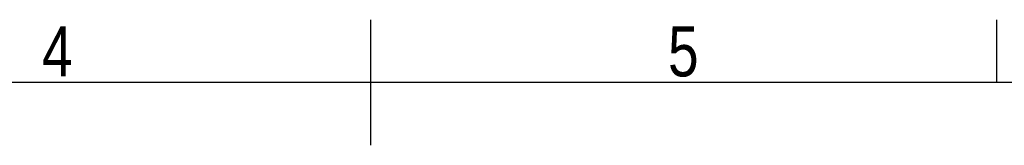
# Model space of a CAD drawing. Header units: millimetres. Extents: x 0 to 420, y 0 to 297.
# Tile 14 of 16: x 181 to 262, y 287 to 297. Entities that reach past the tile are written whole.
import ezdxf

# ---------------------------------------------------------------- set-up
doc = ezdxf.new("R2010")
doc.units = ezdxf.units.MM
doc.layers.add('CARTIGLIO', color=140, linetype='Continuous')
doc.styles.add('SLDTEXTSTYLE2', font='TXT', dxfattribs={"width": 0.821468})

msp = doc.modelspace()

# ---------------------------------------------------------------- linework, layer by layer
at = {"layer": 'CARTIGLIO', "linetype": 'Continuous'}
for p, q in [((210.0038, 286.6484), (210.0038, 296.9968)), ((261.7459, 291.8226), (261.7459, 296.9968)), ((414.8274, 291.8226), (5.1801, 291.8226))]:
    msp.add_line(p, q, dxfattribs=at)

# ---------------------------------------------------------------- texts
at = {"layer": 'CARTIGLIO', "char_height": 4.1394, "attachment_point": 2, "style": 'SLDTEXTSTYLE2'}
for s, insert in [('4', (184.089, 296.4629)), ('5', (235.8312, 296.4629))]:
    msp.add_mtext(s, dxfattribs=dict(at, insert=insert))

doc.saveas('drawing.dxf')
